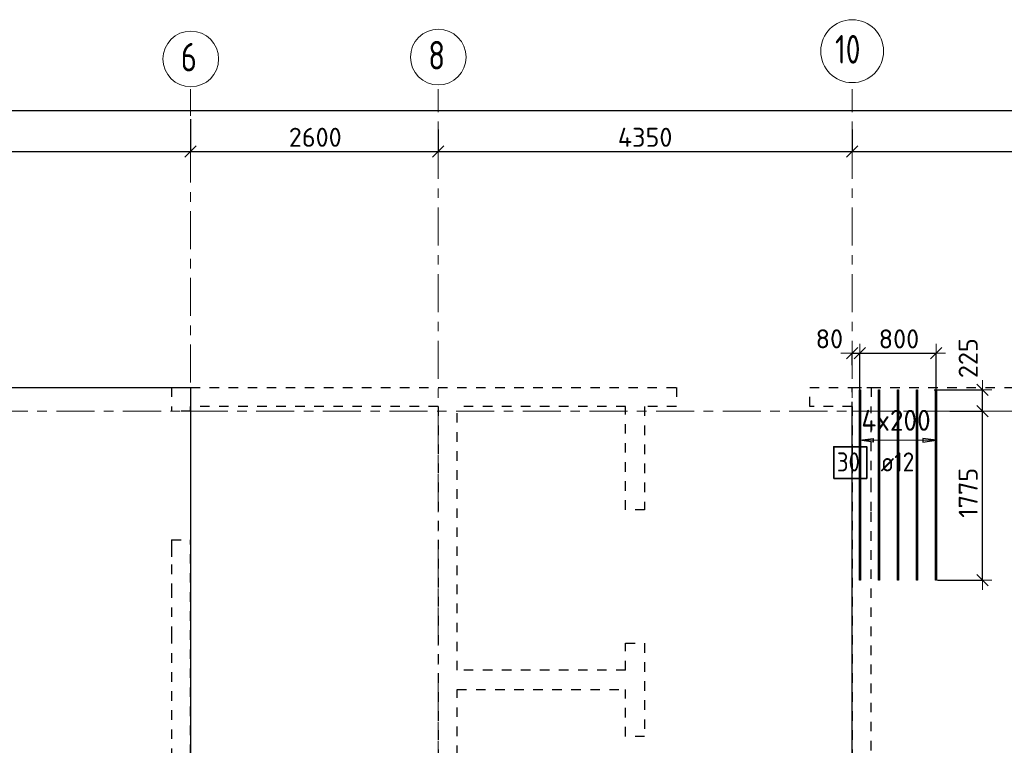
# Model space of a CAD drawing. Header units: metres. Extents: x -38 to 107, y -15 to 21.
# Tile 22 of 254: x 17.29 to 27.63, y 12.89 to 20.51. Entities that reach past the tile are written whole.
import ezdxf

# ---------------------------------------------------------------- set-up
doc = ezdxf.new("R2010")
doc.units = ezdxf.units.M
doc.header["$PDMODE"] = 65
for name, pattern in [('______11', [0.5, 0.4, -0.05, 0, -0.05]), ('______2', [0.0405, 0.03, -0.0105]), ('______3', [0.075, 0.06, -0.015]), ('______5', [1.1, 0.8, -0.1, 0.1, -0.1])]:
    doc.linetypes.add(name, pattern=pattern)
for name, color, linetype, lineweight in [('XR$1$Осевая линия (1)', 7, '______5', 13), ('XR$1$Размерная линия (1)', 7, 'Continuous', 13), ('XR$5$Балка (1)', 7, '______3', 13), ('XR$5$Перекрытие (1)', 7, 'Continuous', 35), ('XR$5$Размерная линия (1)', 7, 'Continuous', 13)]:
    doc.layers.add(name, color=color, linetype=linetype, lineweight=lineweight)
doc.layers.add('XR$5$Арм.стержн.Доп. Арм. верхн.зоны У', color=7, linetype='Continuous', lineweight=35, true_color=0x739641)
doc.layers.add('XR$7$Стена_ бетон несущ.', color=7, linetype='Continuous', lineweight=70, true_color=0xb4b496)
doc.styles.add('ISOCPEUR', font='txt')
doc.dimstyles.new('DIMSTYLE_3', dxfattribs={"dimtxt": 0.2, "dimasz": 0.2, "dimexe": 0, "dimexo": 0, "dimgap": 0.1, "dimtad": 2, "dimdec": 0, "dimlfac": 1000, "dimrnd": 5, "dimzin": 12, "dimdsep": 46, "dimtxsty": 'ISOCPEUR', "dimblk1": 'ALL_ML_STRICH', "dimblk2": 'ALL_ML_STRICH', "dimsah": 1, "dimcen": 0, "dimclrd": 7, "dimclre": 256, "dimclrt": 7, "dimadec": 0, "dimazin": 0, "dimtfac": 1, "dimtdec": 0, "dimtix": 1, "dimtmove": 2, "dimatfit": 3, "dimfxl": 0, "dimtzin": 0, "dimlwd": 0, "dimlwe": -3, "dimarcsym": 0})
doc.dimstyles.new('DIMSTYLE_37', dxfattribs={"dimtxt": 0.2, "dimasz": 0.2, "dimexe": 0, "dimexo": 0, "dimgap": 0.1, "dimtad": 2, "dimdec": 0, "dimlfac": 1000, "dimrnd": 5, "dimzin": 12, "dimdsep": 46, "dimtxsty": 'ISOCPEUR', "dimblk1": 'ALL_ML_STRICH', "dimblk2": 'ALL_ML_STRICH', "dimsah": 1, "dimcen": 0, "dimclrd": 7, "dimclre": 256, "dimclrt": 7, "dimadec": 0, "dimazin": 0, "dimtfac": 1, "dimtdec": 0, "dimtix": 1, "dimtmove": 2, "dimatfit": 3, "dimfxl": 0, "dimtvp": 1.2, "dimtzin": 0, "dimlwd": 0, "dimlwe": -3, "dimarcsym": 0})

# ---------------------------------------------------------------- blocks, each defined once
blk = doc.blocks.new('ALL_ML_STRICH')
at = {"color": 0, "linetype": 'ByBlock', "lineweight": -2}
for p, q in [((-1, 0), (0.5, 0)), ((-0.3, -0.3), (0.3, 0.3)), ((0, -0.5), (0, 0.5))]:
    blk.add_line(p, q, dxfattribs=at)
blk = doc.blocks.new('*D10')
at = {"layer": 'DEFPOINTS', "color": 7, "linetype": 'Continuous', "lineweight": 13, "transparency": 33554687}
for p in [(0.5, 19.557), (0.5, 19.377), (61.6, 17.12)]:
    blk.add_point(p, dxfattribs=at)
at = {"layer": 'XR$1$Размерная линия (1)', "color": 9, "linetype": 'Continuous', "lineweight": -2, "true_color": 0xc7c7c7, "transparency": 33554687}
for p, q in [((0.5, 19.357), (0.5, 19.557)), ((61.6, 17.14), (61.6, 19.557))]:
    blk.add_line(p, q, dxfattribs=at)
at = {"layer": 'XR$1$Размерная линия (1)', "color": 7, "linetype": 'Continuous', "lineweight": -2, "transparency": 33554687}
blk.add_line((0.5, 19.557), (61.6, 19.557), dxfattribs=at)
at = {"layer": 'XR$1$Размерная линия (1)', "color": 7, "linetype": 'Continuous', "lineweight": 13, "transparency": 33554687, "xscale": 0.2, "yscale": 0.2, "zscale": 0.2, "rotation": 180}
blk.add_blockref('ALL_ML_STRICH', (0.5, 19.557), dxfattribs=at)
at = {"layer": 'XR$1$Размерная линия (1)', "color": 7, "linetype": 'Continuous', "lineweight": 13, "transparency": 33554687, "xscale": 0.2, "yscale": 0.2, "zscale": 0.2}
blk.add_blockref('ALL_ML_STRICH', (61.6, 19.557), dxfattribs=at)
at = {"layer": 'XR$1$Размерная линия (1)', "color": 7, "linetype": 'Continuous', "lineweight": 13, "transparency": 33554687, "insert": (31.1, 19.707), "char_height": 0.2, "width": 1, "attachment_point": 5, "style": 'ISOCPEUR'}
blk.add_mtext('\\A1;{61100}', dxfattribs=at)
blk = doc.blocks.new('*D28')
at = {"layer": 'DEFPOINTS', "color": 7, "linetype": 'Continuous', "lineweight": 13, "transparency": 33554687}
for p in [(19.08, 19.487), (12.6, 19.126), (12.6, 19.061)]:
    blk.add_point(p, dxfattribs=at)
at = {"layer": 'XR$1$Размерная линия (1)', "color": 9, "linetype": 'Continuous', "lineweight": -2, "true_color": 0xc7c7c7, "transparency": 33554687}
for p, q in [((19.08, 19.467), (19.08, 19.126)), ((12.6, 19.081), (12.6, 19.126))]:
    blk.add_line(p, q, dxfattribs=at)
at = {"layer": 'XR$1$Размерная линия (1)', "color": 7, "linetype": 'Continuous', "lineweight": -2, "transparency": 33554687}
blk.add_line((12.6, 19.126), (19.08, 19.126), dxfattribs=at)
at = {"layer": 'XR$1$Размерная линия (1)', "color": 7, "linetype": 'Continuous', "lineweight": 13, "transparency": 33554687, "xscale": 0.2, "yscale": 0.2, "zscale": 0.2, "rotation": 180}
blk.add_blockref('ALL_ML_STRICH', (12.6, 19.126), dxfattribs=at)
at = {"layer": 'XR$1$Размерная линия (1)', "color": 7, "linetype": 'Continuous', "lineweight": 13, "transparency": 33554687, "xscale": 0.2, "yscale": 0.2, "zscale": 0.2}
blk.add_blockref('ALL_ML_STRICH', (19.08, 19.126), dxfattribs=at)
at = {"layer": 'XR$1$Размерная линия (1)', "color": 7, "linetype": 'Continuous', "lineweight": 13, "transparency": 33554687, "insert": (15.84, 19.276), "char_height": 0.2, "width": 0.8, "attachment_point": 5, "style": 'ISOCPEUR'}
blk.add_mtext('\\A1;{6480}', dxfattribs=at)
blk = doc.blocks.new('*D29')
at = {"layer": 'DEFPOINTS', "color": 7, "linetype": 'Continuous', "lineweight": 13, "transparency": 33554687}
for p in [(19.08, 19.487), (21.68, 19.379), (19.08, 19.126)]:
    blk.add_point(p, dxfattribs=at)
at = {"layer": 'XR$1$Размерная линия (1)', "color": 9, "linetype": 'Continuous', "lineweight": -2, "true_color": 0xc7c7c7, "transparency": 33554687}
for p, q in [((19.08, 19.467), (19.08, 19.126)), ((21.68, 19.359), (21.68, 19.126))]:
    blk.add_line(p, q, dxfattribs=at)
at = {"layer": 'XR$1$Размерная линия (1)', "color": 7, "linetype": 'Continuous', "lineweight": -2, "transparency": 33554687}
blk.add_line((19.08, 19.126), (21.68, 19.126), dxfattribs=at)
at = {"layer": 'XR$1$Размерная линия (1)', "color": 7, "linetype": 'Continuous', "lineweight": 13, "transparency": 33554687, "xscale": 0.2, "yscale": 0.2, "zscale": 0.2, "rotation": 180}
blk.add_blockref('ALL_ML_STRICH', (19.08, 19.126), dxfattribs=at)
at = {"layer": 'XR$1$Размерная линия (1)', "color": 7, "linetype": 'Continuous', "lineweight": 13, "transparency": 33554687, "xscale": 0.2, "yscale": 0.2, "zscale": 0.2}
blk.add_blockref('ALL_ML_STRICH', (21.68, 19.126), dxfattribs=at)
at = {"layer": 'XR$1$Размерная линия (1)', "color": 7, "linetype": 'Continuous', "lineweight": 13, "transparency": 33554687, "insert": (20.39, 19.276), "char_height": 0.2, "width": 0.8, "attachment_point": 5, "style": 'ISOCPEUR'}
blk.add_mtext('\\A1;{2600}', dxfattribs=at)
blk = doc.blocks.new('*D30')
at = {"layer": 'DEFPOINTS', "color": 7, "linetype": 'Continuous', "lineweight": 13, "transparency": 33554687}
for p in [(21.68, 19.379), (26.03, 19.379), (21.68, 19.126)]:
    blk.add_point(p, dxfattribs=at)
at = {"layer": 'XR$1$Размерная линия (1)', "color": 9, "linetype": 'Continuous', "lineweight": -2, "true_color": 0xc7c7c7, "transparency": 33554687}
for p, q in [((21.68, 19.359), (21.68, 19.126)), ((26.03, 19.359), (26.03, 19.126))]:
    blk.add_line(p, q, dxfattribs=at)
at = {"layer": 'XR$1$Размерная линия (1)', "color": 7, "linetype": 'Continuous', "lineweight": -2, "transparency": 33554687}
blk.add_line((21.68, 19.126), (26.03, 19.126), dxfattribs=at)
at = {"layer": 'XR$1$Размерная линия (1)', "color": 7, "linetype": 'Continuous', "lineweight": 13, "transparency": 33554687, "xscale": 0.2, "yscale": 0.2, "zscale": 0.2, "rotation": 180}
blk.add_blockref('ALL_ML_STRICH', (21.68, 19.126), dxfattribs=at)
at = {"layer": 'XR$1$Размерная линия (1)', "color": 7, "linetype": 'Continuous', "lineweight": 13, "transparency": 33554687, "xscale": 0.2, "yscale": 0.2, "zscale": 0.2}
blk.add_blockref('ALL_ML_STRICH', (26.03, 19.126), dxfattribs=at)
at = {"layer": 'XR$1$Размерная линия (1)', "color": 7, "linetype": 'Continuous', "lineweight": 13, "transparency": 33554687, "insert": (23.855, 19.276), "char_height": 0.2, "width": 0.8, "attachment_point": 5, "style": 'ISOCPEUR'}
blk.add_mtext('\\A1;{4350}', dxfattribs=at)
blk = doc.blocks.new('*D31')
at = {"layer": 'DEFPOINTS', "color": 7, "linetype": 'Continuous', "lineweight": 13, "transparency": 33554687}
for p in [(26.03, 19.379), (26.03, 19.126), (32.55, 19.135)]:
    blk.add_point(p, dxfattribs=at)
at = {"layer": 'XR$1$Размерная линия (1)', "color": 9, "linetype": 'Continuous', "lineweight": -2, "true_color": 0xc7c7c7, "transparency": 33554687}
for p, q in [((26.03, 19.359), (26.03, 19.126)), ((32.55, 19.126), (32.55, 19.126))]:
    blk.add_line(p, q, dxfattribs=at)
at = {"layer": 'XR$1$Размерная линия (1)', "color": 7, "linetype": 'Continuous', "lineweight": -2, "transparency": 33554687}
blk.add_line((26.03, 19.126), (32.55, 19.126), dxfattribs=at)
at = {"layer": 'XR$1$Размерная линия (1)', "color": 7, "linetype": 'Continuous', "lineweight": 13, "transparency": 33554687, "xscale": 0.2, "yscale": 0.2, "zscale": 0.2, "rotation": 180}
blk.add_blockref('ALL_ML_STRICH', (26.03, 19.126), dxfattribs=at)
at = {"layer": 'XR$1$Размерная линия (1)', "color": 7, "linetype": 'Continuous', "lineweight": 13, "transparency": 33554687, "xscale": 0.2, "yscale": 0.2, "zscale": 0.2}
blk.add_blockref('ALL_ML_STRICH', (32.55, 19.126), dxfattribs=at)
at = {"layer": 'XR$1$Размерная линия (1)', "color": 7, "linetype": 'Continuous', "lineweight": 13, "transparency": 33554687, "insert": (29.3, 19.276), "char_height": 0.2, "width": 0.8, "attachment_point": 5, "style": 'ISOCPEUR'}
blk.add_mtext('\\A1;{6520}', dxfattribs=at)
blk = doc.blocks.new('*D673')
at = {"layer": 'DEFPOINTS', "color": 7, "linetype": 'Continuous', "lineweight": 13, "transparency": 33554687}
for p in [(27.038, 16.4), (26.906, 14.625), (27.399, 14.625)]:
    blk.add_point(p, dxfattribs=at)
at = {"layer": 'XR$5$Размерная линия (1)', "color": 9, "linetype": 'Continuous', "lineweight": -2, "true_color": 0xc7c7c7, "transparency": 33554687}
for p, q in [((27.058, 16.4), (27.399, 16.4)), ((26.926, 14.625), (27.399, 14.625))]:
    blk.add_line(p, q, dxfattribs=at)
at = {"layer": 'XR$5$Размерная линия (1)', "color": 7, "linetype": 'Continuous', "lineweight": -2, "transparency": 33554687}
blk.add_line((27.399, 14.625), (27.399, 16.4), dxfattribs=at)
at = {"layer": 'XR$5$Размерная линия (1)', "color": 7, "linetype": 'Continuous', "lineweight": 13, "transparency": 33554687, "xscale": 0.2, "yscale": 0.2, "zscale": 0.2}
for p, rotation in [((27.399, 16.4), 90), ((27.399, 14.625), 270)]:
    blk.add_blockref('ALL_ML_STRICH', p, dxfattribs=dict(at, rotation=rotation))
at = {"layer": 'XR$5$Размерная линия (1)', "color": 7, "linetype": 'Continuous', "lineweight": 13, "transparency": 33554687, "insert": (27.249, 15.543), "char_height": 0.2, "width": 0.8, "attachment_point": 5, "rotation": 90, "style": 'ISOCPEUR'}
blk.add_mtext('\\A1;{1775}', dxfattribs=at)
blk = doc.blocks.new('*D674')
at = {"layer": 'DEFPOINTS', "color": 7, "linetype": 'Continuous', "lineweight": 13, "transparency": 33554687}
for p in [(26.871, 16.625), (27.038, 16.4), (27.399, 16.4)]:
    blk.add_point(p, dxfattribs=at)
at = {"layer": 'XR$5$Размерная линия (1)', "color": 9, "linetype": 'Continuous', "lineweight": -2, "true_color": 0xc7c7c7, "transparency": 33554687}
for p, q in [((26.891, 16.625), (27.399, 16.625)), ((27.058, 16.4), (27.399, 16.4))]:
    blk.add_line(p, q, dxfattribs=at)
at = {"layer": 'XR$5$Размерная линия (1)', "color": 7, "linetype": 'Continuous', "lineweight": -2, "transparency": 33554687}
blk.add_line((27.399, 16.4), (27.399, 16.625), dxfattribs=at)
at = {"layer": 'XR$5$Размерная линия (1)', "color": 7, "linetype": 'Continuous', "lineweight": 13, "transparency": 33554687, "xscale": 0.2, "yscale": 0.2, "zscale": 0.2}
for p, rotation in [((27.399, 16.625), 90), ((27.399, 16.4), 270)]:
    blk.add_blockref('ALL_ML_STRICH', p, dxfattribs=dict(at, rotation=rotation))
at = {"layer": 'XR$5$Размерная линия (1)', "color": 7, "linetype": 'Continuous', "lineweight": 13, "transparency": 33554687, "insert": (27.249, 16.957), "char_height": 0.2, "width": 0.6, "attachment_point": 5, "rotation": 90, "style": 'ISOCPEUR'}
blk.add_mtext('\\A1;{225}', dxfattribs=at)
blk = doc.blocks.new('*D675')
at = {"layer": 'DEFPOINTS', "color": 7, "linetype": 'Continuous', "lineweight": 13, "transparency": 33554687}
for p in [(26.03, 17.009), (26.03, 16.865), (26.112, 16.595)]:
    blk.add_point(p, dxfattribs=at)
at = {"layer": 'XR$5$Размерная линия (1)', "color": 9, "linetype": 'Continuous', "lineweight": -2, "true_color": 0xc7c7c7, "transparency": 33554687}
for p, q in [((26.03, 16.885), (26.03, 17.009)), ((26.112, 16.615), (26.112, 17.009))]:
    blk.add_line(p, q, dxfattribs=at)
at = {"layer": 'XR$5$Размерная линия (1)', "color": 7, "linetype": 'Continuous', "lineweight": -2, "transparency": 33554687}
blk.add_line((26.03, 17.009), (26.112, 17.009), dxfattribs=at)
at = {"layer": 'XR$5$Размерная линия (1)', "color": 7, "linetype": 'Continuous', "lineweight": 13, "transparency": 33554687, "xscale": 0.2, "yscale": 0.2, "zscale": 0.2}
blk.add_blockref('ALL_ML_STRICH', (26.112, 17.009), dxfattribs=at)
at = {"layer": 'XR$5$Размерная линия (1)', "color": 7, "linetype": 'Continuous', "lineweight": 13, "transparency": 33554687, "xscale": 0.2, "yscale": 0.2, "zscale": 0.2, "rotation": 180}
blk.add_blockref('ALL_ML_STRICH', (26.03, 17.009), dxfattribs=at)
at = {"layer": 'XR$5$Размерная линия (1)', "color": 7, "linetype": 'Continuous', "lineweight": 13, "transparency": 33554687, "insert": (25.791, 17.16), "char_height": 0.2, "width": 0.4, "attachment_point": 5, "style": 'ISOCPEUR'}
blk.add_mtext('\\A1;{80}', dxfattribs=at)
blk = doc.blocks.new('*D676')
at = {"layer": 'DEFPOINTS', "color": 7, "linetype": 'Continuous', "lineweight": 13, "transparency": 33554687}
for p in [(26.112, 17.009), (26.112, 16.595), (26.912, 16.556)]:
    blk.add_point(p, dxfattribs=at)
at = {"layer": 'XR$5$Размерная линия (1)', "color": 9, "linetype": 'Continuous', "lineweight": -2, "true_color": 0xc7c7c7, "transparency": 33554687}
for p, q in [((26.112, 16.615), (26.112, 17.009)), ((26.912, 16.576), (26.912, 17.009))]:
    blk.add_line(p, q, dxfattribs=at)
at = {"layer": 'XR$5$Размерная линия (1)', "color": 7, "linetype": 'Continuous', "lineweight": -2, "transparency": 33554687}
blk.add_line((26.112, 17.009), (26.912, 17.009), dxfattribs=at)
at = {"layer": 'XR$5$Размерная линия (1)', "color": 7, "linetype": 'Continuous', "lineweight": 13, "transparency": 33554687, "xscale": 0.2, "yscale": 0.2, "zscale": 0.2, "rotation": 180}
blk.add_blockref('ALL_ML_STRICH', (26.112, 17.009), dxfattribs=at)
at = {"layer": 'XR$5$Размерная линия (1)', "color": 7, "linetype": 'Continuous', "lineweight": 13, "transparency": 33554687, "xscale": 0.2, "yscale": 0.2, "zscale": 0.2}
blk.add_blockref('ALL_ML_STRICH', (26.912, 17.009), dxfattribs=at)
at = {"layer": 'XR$5$Размерная линия (1)', "color": 7, "linetype": 'Continuous', "lineweight": 13, "transparency": 33554687, "insert": (26.522, 17.159), "char_height": 0.2, "width": 0.6, "attachment_point": 5, "style": 'ISOCPEUR'}
blk.add_mtext('\\A1;{800}', dxfattribs=at)

msp = doc.modelspace()

# ---------------------------------------------------------------- linework, layer by layer
at = {"layer": 'XR$1$Осевая линия (1)', "color": 253, "linetype": '______11', "lineweight": 13, "true_color": 0xa0a0a0, "transparency": 33554687}
for p, q in [((19.08, 7.6), (19.08, 19.78)), ((21.68, 8.34), (21.68, 19.78)), ((26.03, 8.34), (26.03, 19.78)), ((-2.63, 16.4), (62.6, 16.4))]:
    msp.add_line(p, q, dxfattribs=at)
at = {"layer": 'XR$1$Осевая линия (1)', "color": 7, "linetype": 'Continuous', "lineweight": 13, "transparency": 33554687}
for centre, radius in [((26.0304, 20.1801), 0.3304), ((19.0824, 20.0981), 0.2924), ((21.6824, 20.1181), 0.2924)]:
    msp.add_circle(centre, radius, dxfattribs=at)
at = {"layer": 'XR$5$Арм.стержн.Доп. Арм. верхн.зоны У', "color": 253, "linetype": 'Continuous', "lineweight": -3, "true_color": 0xa0a0a0, "transparency": 33554687}
for p, q in [((26.112, 16.0946), (26.112, 16.1946)), ((26.912, 16.0946), (26.912, 16.1946)), ((26.112, 16.0946), (26.112, 15.9946)), ((26.912, 16.0946), (26.912, 15.9946))]:
    msp.add_line(p, q, dxfattribs=at)
at = {"layer": 'XR$5$Арм.стержн.Доп. Арм. верхн.зоны У', "color": 7, "linetype": 'Continuous', "lineweight": 25, "transparency": 33554687}
for p, q in [((26.112, 16.0946), (26.252, 16.1146)), ((26.252, 16.0746), (26.112, 16.0946)), ((26.252, 16.1146), (26.252, 16.0746)), ((26.912, 16.0946), (26.772, 16.1146)), ((26.772, 16.1146), (26.772, 16.0746)), ((26.772, 16.0746), (26.912, 16.0946))]:
    msp.add_line(p, q, dxfattribs=at)
at = {"layer": 'XR$5$Арм.стержн.Доп. Арм. верхн.зоны У', "color": 7, "linetype": 'Continuous', "lineweight": 13, "transparency": 33554687}
for p, q in [((26.112, 16.0946), (26.112, 16.0946)), ((26.112, 16.0946), (26.912, 16.0946)), ((26.912, 16.0946), (26.912, 16.0946))]:
    msp.add_line(p, q, dxfattribs=at)
at = {"layer": 'XR$5$Арм.стержн.Доп. Арм. верхн.зоны У', "color": 34, "linetype": 'Continuous', "lineweight": 25, "transparency": 33554687}
for points in [[(26.118, 16.6252), (26.118, 14.6252), (26.106, 14.6252), (26.106, 16.6252), (26.118, 16.6252)], [(26.318, 16.6252), (26.318, 14.6252), (26.306, 14.6252), (26.306, 16.6252), (26.318, 16.6252)], [(26.518, 16.6252), (26.518, 14.6252), (26.506, 14.6252), (26.506, 16.6252), (26.518, 16.6252)], [(26.718, 16.6252), (26.718, 14.6252), (26.706, 14.6252), (26.706, 16.6252), (26.718, 16.6252)], [(26.918, 16.6252), (26.918, 14.6252), (26.906, 14.6252), (26.906, 16.6252), (26.918, 16.6252)]]:
    msp.add_lwpolyline(points, dxfattribs=at)
at = {"layer": 'XR$5$Арм.стержн.Доп. Арм. верхн.зоны У', "color": 7, "linetype": 'Continuous', "lineweight": 35, "transparency": 33554687}
msp.add_lwpolyline([(25.8366, 15.6942), (26.1832, 15.6942), (26.1832, 16.0275), (25.8366, 16.0275), (25.8366, 15.6942)], dxfattribs=at)
at = {"layer": 'XR$5$Балка (1)', "color": 7, "linetype": '______2', "lineweight": 25, "transparency": 33554687}
for p, q in [((26.03, 16.4002), (26.03, 16.6502)), ((26.03, 16.6502), (29.0501, 16.6502))]:
    msp.add_line(p, q, dxfattribs=at)
at = {"layer": 'XR$5$Перекрытие (1)', "color": 7, "linetype": 'Continuous', "lineweight": 25, "transparency": 33554687}
for p, q in [((10.8496, 16.6502), (19.08, 16.6502)), ((19.08, 16.6502), (19.08, 10.8003)), ((26.03, 9.0002), (26.03, 16.4002))]:
    msp.add_line(p, q, dxfattribs=at)
at = {"layer": 'XR$5$Перекрытие (1)', "color": 7, "linetype": '______2', "lineweight": 18, "transparency": 33554687}
msp.add_line((32.675, 16.4002), (26.03, 16.4002), dxfattribs=at)
at = {"layer": 'XR$7$Стена_ бетон несущ.', "color": 253, "linetype": '______2', "lineweight": -3, "true_color": 0xa0a0a0, "transparency": 33554687}
for p, q in [((18.88, 16.65), (24.185, 16.65)), ((18.88, 16.65), (18.88, 16.4)), ((24.185, 16.65), (24.185, 16.45)), ((19.08, 16.4), (19.08, 16.45)), ((21.68, 16.45), (19.08, 16.45)), ((21.68, 16.45), (21.68, 10.8)), ((21.88, 13.68), (21.88, 16.45)), ((23.6503, 16.45), (21.88, 16.45)), ((23.6503, 15.365), (23.6503, 16.45)), ((24.185, 16.45), (23.8503, 16.45)), ((23.8503, 16.45), (23.8503, 15.365)), ((26.03, 16.45), (26.03, 9)), ((26.23, 15.78), (26.23, 16.45)), ((19.08, 16.4), (18.88, 16.4)), ((26.23, 15.6), (26.23, 15.78)), ((26.23, 15.35), (26.23, 15.6)), ((23.8503, 15.365), (23.6503, 15.365)), ((26.23, 10.6396), (26.23, 15.35)), ((18.88, 15.05), (19.08, 15.05)), ((18.88, 15.05), (18.88, 15.05)), ((18.88, 15.05), (18.88, 14.97)), ((19.08, 10.8), (19.08, 15.05)), ((18.88, 14.97), (18.88, 14.79)), ((18.88, 14.79), (18.88, 14.54)), ((18.88, 14.54), (18.88, 14.14)), ((18.88, 14.14), (18.88, 14.06)), ((18.88, 14.06), (18.88, 10.8)), ((23.6503, 13.68), (23.6503, 13.965)), ((23.6503, 13.965), (23.8503, 13.965)), ((23.8503, 13.965), (23.8503, 12.985)), ((23.6503, 13.68), (21.88, 13.68)), ((21.88, 13.48), (23.6503, 13.48)), ((21.88, 11.79), (21.88, 13.48)), ((23.6503, 12.985), (23.6503, 13.48)), ((23.8503, 12.985), (23.6503, 12.985))]:
    msp.add_line(p, q, dxfattribs=at)
for points in [[(25.585, 16.65), (26.23, 16.65), (26.23, 16.45)], [(26.03, 16.45), (25.585, 16.45), (25.585, 16.65)]]:
    msp.add_lwpolyline(points, dxfattribs=at)

# ---------------------------------------------------------------- texts
at = {"layer": 'XR$1$Осевая линия (1)', "color": 7, "linetype": 'Continuous', "lineweight": 13, "transparency": 33554687, "char_height": 0.3, "attachment_point": 7, "style": 'ISOCPEUR'}
for s, insert, width in [('\\W0.78;8', (21.5774, 19.9876), 0.326407), ('\\W0.75;10', (25.8504, 20.0496), 0.472281), ('\\W0.78;6', (18.9774, 19.9676), 0.326407)]:
    msp.add_mtext(s, dxfattribs=dict(at, insert=insert, width=width))
at = {"layer": 'XR$5$Арм.стержн.Доп. Арм. верхн.зоны У', "color": 7, "linetype": 'Continuous', "lineweight": 13, "transparency": 33554687, "insert": (26.127, 16.1946), "char_height": 0.22, "width": 0.895564, "attachment_point": 7, "style": 'ISOCPEUR'}
msp.add_mtext('\\W0.95;4x200', dxfattribs=at)
at = {"layer": 'XR$5$Арм.стержн.Доп. Арм. верхн.зоны У', "color": 7, "linetype": 'Continuous', "lineweight": 25, "transparency": 33554687, "char_height": 0.2, "attachment_point": 7, "style": 'ISOCPEUR'}
for s, insert, width in [('\\W0.87;30', (25.8699, 15.7675), 0.367208), ('\\W0.89; ø12 ', (26.2166, 15.7675), 0.749105)]:
    msp.add_mtext(s, dxfattribs=dict(at, insert=insert, width=width))

# ---------------------------------------------------------------- dimensions: what is measured, and where the dimension line sits
at = {"layer": 'XR$1$Размерная линия (1)', "color": 7, "linetype": 'Continuous', "lineweight": 13, "transparency": 33554687}
for base, p1, p2, picture, middle in [((61.6, 19.5574), (0.5, 19.3568), (61.6, 17.1397), '*D10', (31.1, 19.7074)), ((19.08, 19.1261), (12.6, 19.0812), (19.08, 19.4674), '*D28', (15.84, 19.2761)), ((21.68, 19.1261), (19.08, 19.4674), (21.68, 19.359), '*D29', (20.39, 19.2761)), ((26.03, 19.1261), (21.68, 19.359), (26.03, 19.359), '*D30', (23.855, 19.2761)), ((32.55, 19.1261), (26.03, 19.359), (32.55, 19.1261), '*D31', (29.3, 19.2761))]:
    dim = msp.add_linear_dim(base=base, p1=p1, p2=p2, dimstyle='DIMSTYLE_3', override={"dimpost": '<>', "dimclrd": 7, "dimclre": 9, "dimclrt": 7, "dimlwd": 0, "dimlwe": 65533}, dxfattribs=at)
    dim.commit()
    dim.dimension.update_dxf_attribs({"geometry": picture, "text_midpoint": middle, "dimtype": 160})
at = {"layer": 'XR$5$Размерная линия (1)', "color": 7, "linetype": 'Continuous', "lineweight": 13, "transparency": 33554687}
for base, p1, p2, dimstyle, picture, middle in [((26.112, 17.0087), (26.03, 16.885), (26.112, 16.615), 'DIMSTYLE_37', '*D675', (25.791, 17.1597)), ((26.912, 17.0087), (26.112, 16.615), (26.912, 16.5764), 'DIMSTYLE_3', '*D676', (26.522, 17.1587))]:
    dim = msp.add_linear_dim(base=base, p1=p1, p2=p2, dimstyle=dimstyle, override={"dimpost": '<>', "dimclrd": 7, "dimclre": 9, "dimclrt": 7, "dimlwd": 0, "dimlwe": 65533}, dxfattribs=at)
    dim.commit()
    dim.dimension.update_dxf_attribs({"geometry": picture, "text_midpoint": middle, "dimtype": 160})
for base, p1, p2, dimstyle, picture, middle in [((27.3991, 16.6252), (27.0579, 16.4), (26.8909, 16.6252), 'DIMSTYLE_37', '*D674', (27.2493, 16.9575)), ((27.3991, 16.4), (26.926, 14.6252), (27.0579, 16.4), 'DIMSTYLE_3', '*D673', (27.2491, 15.5426))]:
    dim = msp.add_linear_dim(base=base, p1=p1, p2=p2, angle=90, dimstyle=dimstyle, override={"dimpost": '<>', "dimclrd": 7, "dimclre": 9, "dimclrt": 7, "dimlwd": 0, "dimlwe": 65533}, dxfattribs=at)
    dim.commit()
    dim.dimension.update_dxf_attribs({"geometry": picture, "text_midpoint": middle, "dimtype": 160})

doc.saveas('drawing.dxf')
